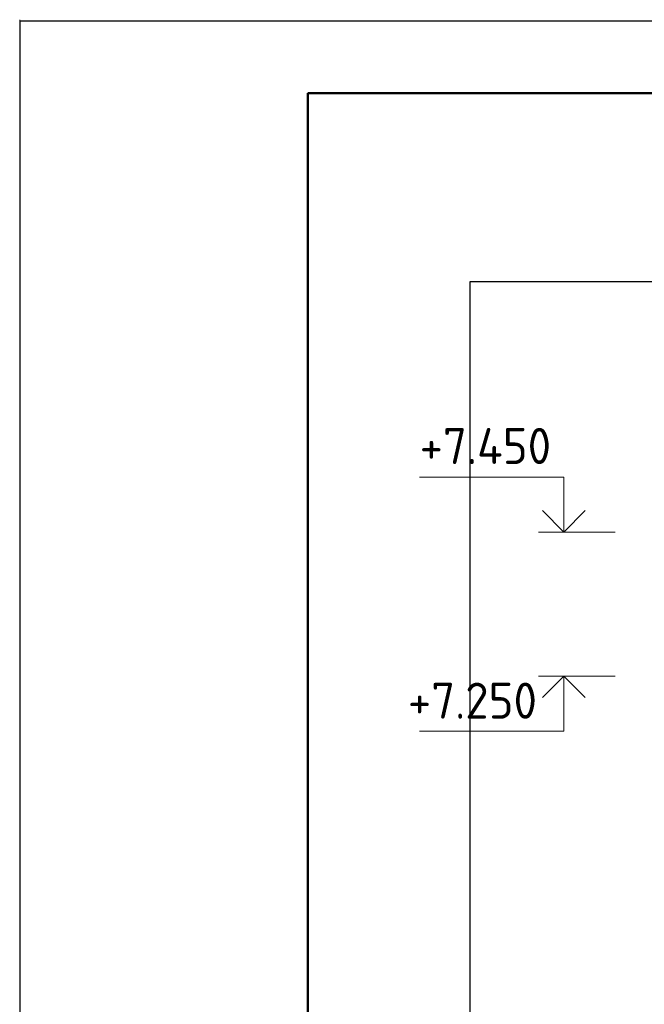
# Model space of a CAD drawing. Header units: millimetres. Extents: x 0 to 21000, y -5 to 14855.
# Tile 3 of 24: x 0 to 2167, y 11441 to 14855. Entities that reach past the tile are written whole.
import ezdxf

# ---------------------------------------------------------------- set-up
doc = ezdxf.new("R2010")
doc.units = ezdxf.units.MM
doc.layers.add('Standard', color=7, linetype='Continuous', lineweight=25)
doc.styles.add('ISOCPEUR', font='txt')

msp = doc.modelspace()

# ---------------------------------------------------------------- linework, layer by layer
at = {"layer": 'Standard', "color": 7, "linetype": 'Continuous', "lineweight": 25, "transparency": 33554687}
msp.add_line((1000, 14600), (1000, 529.1), dxfattribs=at)
at = {"layer": 'Standard', "color": 7, "linetype": 'Continuous', "lineweight": 13, "transparency": 33554687}
for p, q in [((2065.4, 13078.4), (1800.4, 13078.4)), ((2065.4, 12578.4), (1800.4, 12578.4))]:
    msp.add_line(p, q, dxfattribs=at)
for points in [[(0, 14855), (0, 2100), (21000, 2100), (21000, 14855)], [(1887.6, 13078.4), (1887.6, 13268.4), (1387.6, 13268.4)], [(1887.6, 12578.4), (1887.6, 12388.4), (1387.6, 12388.4)]]:
    msp.add_lwpolyline(points, dxfattribs=at)
at = {"layer": 'Standard', "color": 7, "linetype": 'Continuous', "lineweight": 25, "transparency": 33554687}
msp.add_lwpolyline([(0, 0), (21000, 0), (21000, 14850), (0, 14850), (0, 0)], close=True, dxfattribs=at)
at = {"layer": 'Standard', "color": 7, "linetype": 'Continuous', "lineweight": 50, "transparency": 33554687}
msp.add_lwpolyline([(1000, 14600), (20750, 14600), (20750, 250), (1000, 250), (1000, 14600)], close=True, dxfattribs=at)
at = {"layer": 'Standard', "color": 254, "linetype": 'Continuous', "lineweight": 25, "true_color": 0xc4c4ff, "transparency": 33554687}
msp.add_lwpolyline([(1561.4, 7410.9), (20514.7, 7410.9), (20514.7, 13946.1), (1561.4, 13946.1), (1561.4, 7410.9)], dxfattribs=at)
at = {"layer": 'Standard', "color": 7, "linetype": 'Continuous', "lineweight": 35, "transparency": 33554687}
for points in [[(1961.8, 13152.7), (1887.6, 13078.4), (1813.3, 13152.7)], [(1961.8, 12504.2), (1887.6, 12578.4), (1813.3, 12504.2)]]:
    msp.add_lwpolyline(points, dxfattribs=at)

# ---------------------------------------------------------------- texts
at = {"layer": 'Standard', "color": 7, "linetype": 'Continuous', "lineweight": 25, "transparency": 33554687, "char_height": 125, "attachment_point": 7, "style": 'ISOCPEUR'}
for s, insert, width in [('\\W0.95;+7.450', (1387.6, 13314.3), 546.53), ('\\W0.95;+7.250', (1346.8, 12431.2), 533.936)]:
    msp.add_mtext(s, dxfattribs=dict(at, insert=insert, width=width))

doc.saveas('drawing.dxf')
